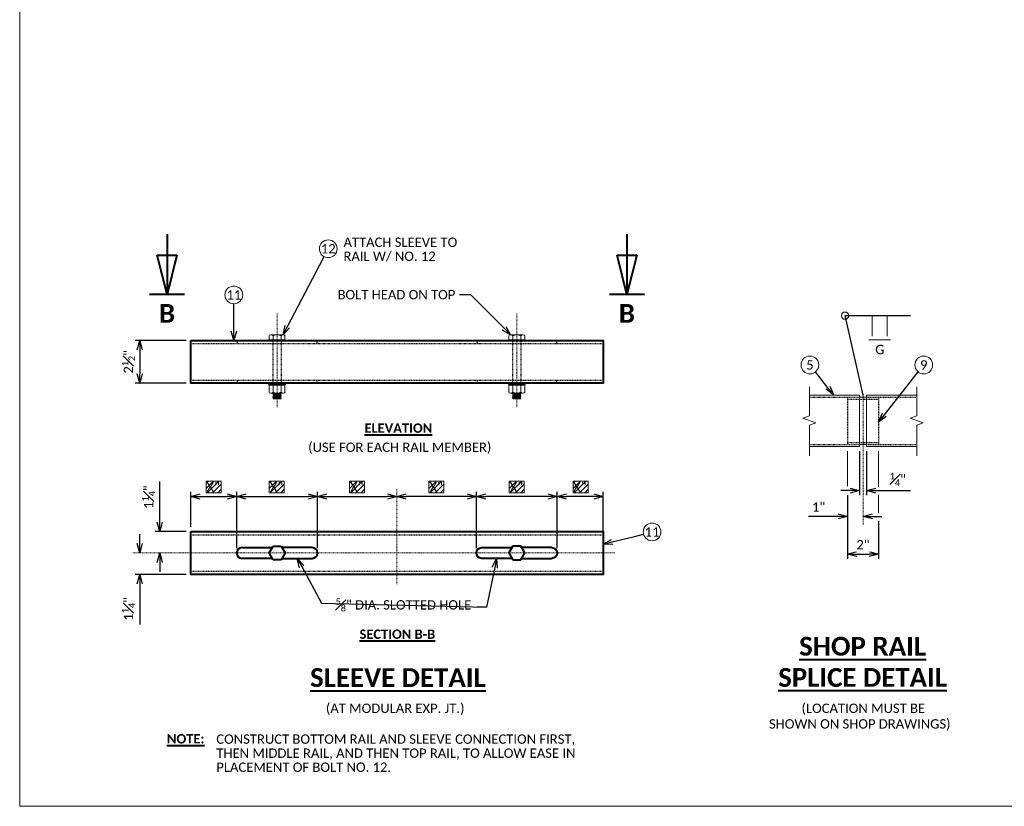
# Model space of a CAD drawing. Extents: x 5346 to 5963, y 23497 to 23756.
# Tile 1 of 8: x 5346 to 5504, y 23504 to 23630. Entities that reach past the tile are written whole.
import ezdxf
from ezdxf import colors
from ezdxf.entities.mleader import LeaderData, LeaderLine
from ezdxf.enums import TextEntityAlignment as Align
from ezdxf.math import Vec2, Vec3

# ---------------------------------------------------------------- set-up
doc = ezdxf.new("R2010")
doc.units = 0
doc.header["$MEASUREMENT"] = 0
doc.linetypes.add('Wisdot2', pattern=[0.125, 0.0625, -0.0625])
doc.linetypes.add('Wisdot4', pattern=[0.28125, 0.125, -0.0625, 0.03125, -0.0625])
for name, color, linetype, lineweight in [('B_ANNO', 7, 'Continuous', 18), ('B_ANNO_BREAK', 7, 'Continuous', 18), ('B_ANNO_DIM', 7, 'Continuous', 18), ('B_ANNO_SYMB', 7, 'Continuous', 18), ('B_ANNO_TEXT', 7, 'Continuous', 18), ('B_ANNO_TEXT_TITLE', 7, 'Continuous', 40), ('B_CNTR', 1, 'Wisdot4', 18), ('B_DETAIL', 7, 'Continuous', 18), ('B_DETAIL_HIDDEN', 7, 'Wisdot2', 25), ('B_DETAIL_OBJ', 7, 'Continuous', 40), ('B_STEEL_BOLT', 3, 'Continuous', 18)]:
    doc.layers.add(name, color=color, linetype=linetype, lineweight=lineweight)
doc.layers.add('B_ANNO_DESIGN_NOTES', color=1, linetype='Continuous', lineweight=18, true_color=0xff0000)
doc.layers.add('B_ANNO_NOPLOT', color=47, linetype='Continuous', lineweight=18, plot=False)
doc.styles.add('Annotative', font='calibri.ttf', dxfattribs={"height": 0.0625})
doc.styles.get("Standard").update_dxf_attribs({"font": 'calibri.ttf'})
doc.styles.add('Subtitle', font='calibrib.ttf', dxfattribs={"height": 0.0625})
doc.styles.add('Title', font='calibrib.ttf', dxfattribs={"height": 0.125})
doc.dimstyles.new('Annotative', dxfattribs={"dimscale": 0, "dimtxt": 0.0625, "dimasz": 0.0625, "dimexe": 0.03125, "dimexo": 0.03125, "dimgap": 0.03125, "dimtad": 1, "dimdec": 3, "dimzin": 3, "dimdsep": 46, "dimlunit": 4, "dimtxsty": 'Standard', "dimblk": 'OPEN30', "dimcen": 0.03125, "dimaunit": 1, "dimadec": 0, "dimazin": 3, "dimtfac": 0.75, "dimtdec": 3, "dimtofl": 0, "dimtmove": 0, "dimatfit": 3, "dimldrblk": 'OPEN30', "dimfxl": 1, "dimtfill": 1, "dimfrac": 1, "dimtolj": 1, "dimtzin": 0, "dimarcsym": 0})

# ---------------------------------------------------------------- blocks, each defined once
blk = doc.blocks.new('AnonymousCell66')
at = {"layer": 'B_DETAIL_HIDDEN', "ltscale": 0.5}
for p, q in [((-0.68, 4.23), (-0.68, -2.64)), ((0.68, 4.23), (0.68, -2.64))]:
    blk.add_line(p, q, dxfattribs=at)
at = {"layer": 'B_STEEL_BOLT'}
for p, q in [((-1.28, 4.93), (-1.28, 4.34)), ((0.97, 5.11), (-0.97, 5.11)), ((-0.64, 5.11), (-0.64, 4.34)), ((0.64, 5.11), (0.64, 4.34)), ((1.28, 4.93), (1.28, 4.34)), ((1.28, 4.34), (-1.28, 4.34)), ((-1.1, 4.34), (-1.1, 4.23)), ((1.1, 4.34), (1.1, 4.23)), ((-1.34, -2.64), (-1.34, -2.86)), ((-1.34, -2.66), (-1.34, -2.86)), ((1.34, -2.86), (-1.34, -2.86)), ((-1.28, -4.05), (-1.28, -2.95)), ((1.28, -2.95), (-1.28, -2.95)), ((-1.1, -2.95), (-1.1, -2.86)), ((-0.64, -4.1), (-0.64, -2.95)), ((0.64, -4.1), (0.64, -2.95)), ((1.1, -2.95), (1.1, -2.86)), ((1.28, -4.05), (1.28, -2.95)), ((1.34, -2.64), (1.34, -2.86)), ((0.97, -4.23), (-0.97, -4.23)), ((-0.68, -4.32), (0.68, -4.23)), ((-0.68, -4.29), (-0.55, -4.25)), ((-0.68, -4.29), (-0.68, -4.32)), ((-0.55, -4.38), (-0.68, -4.32)), ((-0.68, -4.49), (0.68, -4.4)), ((-0.68, -4.47), (-0.55, -4.43)), ((-0.68, -4.47), (-0.68, -4.49)), ((-0.55, -4.56), (-0.68, -4.49)), ((-0.68, -4.67), (0.68, -4.58)), ((-0.68, -4.65), (-0.55, -4.6)), ((-0.68, -4.65), (-0.68, -4.67)), ((-0.55, -4.73), (-0.68, -4.67)), ((-0.55, -4.25), (-0.55, -4.23)), ((-0.55, -4.4), (0.55, -4.32)), ((-0.55, -4.43), (-0.55, -4.38)), ((-0.55, -4.58), (0.55, -4.49)), ((-0.55, -4.6), (-0.55, -4.56)), ((-0.55, -4.76), (0.55, -4.67)), ((0.55, -4.29), (0.68, -4.23)), ((0.55, -4.32), (0.55, -4.29)), ((0.68, -4.38), (0.55, -4.32)), ((0.55, -4.47), (0.68, -4.4)), ((0.55, -4.49), (0.55, -4.47)), ((0.68, -4.56), (0.55, -4.49)), ((0.55, -4.65), (0.68, -4.58)), ((0.55, -4.67), (0.55, -4.65)), ((0.68, -4.73), (0.55, -4.67)), ((0.68, -4.21), (0.68, -4.23)), ((0.68, -4.38), (0.68, -4.4)), ((0.68, -4.56), (0.68, -4.58)), ((-0.68, -4.85), (0.68, -4.76)), ((-0.68, -4.82), (-0.55, -4.78)), ((-0.68, -4.82), (-0.68, -4.85)), ((-0.55, -4.91), (-0.68, -4.85)), ((-0.68, -5.02), (0.68, -4.93)), ((-0.68, -5), (-0.55, -4.96)), ((-0.68, -5), (-0.68, -5.02)), ((-0.55, -5.09), (-0.68, -5.02)), ((0.66, -5.11), (-0.59, -5.11)), ((-0.55, -4.78), (-0.55, -4.73)), ((-0.55, -4.93), (0.55, -4.85)), ((-0.55, -4.96), (-0.55, -4.91)), ((-0.55, -5.11), (0.55, -5.02)), ((-0.55, -5.11), (-0.55, -5.09)), ((0.31, -5.11), (0.68, -5.11)), ((0.55, -4.82), (0.68, -4.76)), ((0.55, -4.85), (0.55, -4.82)), ((0.68, -4.91), (0.55, -4.85)), ((0.55, -5), (0.68, -4.93)), ((0.55, -5.02), (0.55, -5)), ((0.68, -5.09), (0.55, -5.02)), ((0.68, -4.73), (0.68, -4.76)), ((0.68, -4.91), (0.68, -4.93)), ((0.68, -5.09), (0.68, -5.11))]:
    blk.add_line(p, q, dxfattribs=at)
for centre, start, end in [((0, 3.82), 60.5758, 119.5316), ((0, -2.92), 240.4684, 299.4242)]:
    blk.add_arc(centre, 1.29, start, end, dxfattribs=at)
for centre, major_axis, start_param, end_param in [((-0.95, 4.94), (0.325, 0), 0.232255, 3.141593), ((0.96, 4.94), (-0.325, 0), 3.141593, 6.050931), ((-0.95, -4.05), (0.325, 0), 3.141593, 6.050931), ((0.96, -4.05), (-0.325, 0), 0.232255, 3.141593)]:
    blk.add_ellipse(centre, major_axis=major_axis, ratio=0.518522, start_param=start_param, end_param=end_param, dxfattribs=at)
blk = doc.blocks.new('HEXNUT')
at = {"layer": 'B_DETAIL_OBJ'}
for p, q in [((-5.62, 0.86), (-0.78, 0.86)), ((-1.28, 0), (-0.64, 1.1)), ((-0.64, -1.12), (-1.28, 0)), ((-0.64, 1.1), (0.64, 1.1)), ((0.64, 1.1), (1.28, 0)), ((1.28, 0), (0.64, -1.12)), ((5.62, 0.86), (0.78, 0.86)), ((-0.79, -0.86), (-5.62, -0.86)), ((0.64, -1.12), (-0.64, -1.12)), ((0.79, -0.86), (5.62, -0.86))]:
    blk.add_line(p, q, dxfattribs=at)
for centre, start, end in [((-5.62, 0), 90, 270), ((5.62, 0), 270, 90)]:
    blk.add_arc(centre, 0.859, start, end, dxfattribs=at)
blk = doc.blocks.new('_Open30')
at = {"color": 0, "linetype": 'ByBlock', "lineweight": -2}
for p, q in [((-1, 0.27), (0, 0)), ((0, 0), (-1, -0.27)), ((0, 0), (-1, 0))]:
    blk.add_line(p, q, dxfattribs=at)
blk = doc.blocks.new('*U18')
at = {"layer": 'B_ANNO', "lineweight": 40}
for p, q in [((0, 6.353), (0, 1.5)), ((-0.79125, 4.665), (0.79125, 4.665)), ((0, 1.5), (-0.79125, 4.665)), ((0.79125, 4.665), (0, 1.5)), ((1.404, 1.5), (-1.404, 1.5))]:
    blk.add_line(p, q, dxfattribs=at)
at = {"style": 'Title'}
blk.add_attdef('A', text='', height=1.5, dxfattribs=at).set_placement((0, 0), align=Align.MIDDLE_CENTER)
blk = doc.blocks.new('*D20')
at = {"layer": 'B_ANNO_DIM', "color": 0, "lineweight": -2, "transparency": 16777216}
for p, q in [((5480.85, 23560.38), (5480.85, 23553.32)), ((5481.96, 23560.38), (5481.96, 23553.32)), ((5479.35, 23554.07), (5477.85, 23554.07)), ((5483.46, 23554.07), (5488.99, 23554.07))]:
    blk.add_line(p, q, dxfattribs=at)
at = {"layer": 'Defpoints', "color": 0, "transparency": 16777216}
for p in [(5480.85, 23561.13), (5481.96, 23561.13), (5481.96, 23554.07)]:
    blk.add_point(p, dxfattribs=at)
at = {"layer": 'B_ANNO_DIM', "color": 0, "lineweight": -2, "transparency": 16777216, "xscale": 1.5, "yscale": 1.5, "zscale": 1.5}
blk.add_blockref('_Open30', (5480.85, 23554.07), dxfattribs=at)
at = {"layer": 'B_ANNO_DIM', "color": 0, "lineweight": -2, "transparency": 16777216, "xscale": 1.5, "yscale": 1.5, "zscale": 1.5, "rotation": 180}
blk.add_blockref('_Open30', (5481.96, 23554.07), dxfattribs=at)
at = {"layer": 'B_ANNO_DIM', "color": 0, "transparency": 16777216, "insert": (5486.98, 23555.88), "char_height": 1.5, "attachment_point": 5, "bg_fill": 3, "box_fill_scale": 1.25, "bg_fill_color": 256, "bg_fill_true_color": 13158600, "bg_fill_transparency": 0}
blk.add_mtext('\\A1;{\\H0.7x;\\S1#4;}"', dxfattribs=at)
blk = doc.blocks.new('*D21')
at = {"layer": 'B_ANNO_DIM', "color": 0, "lineweight": -2, "transparency": 16777216}
for p, q in [((5477.42, 23549.95), (5472.65, 23549.95)), ((5482.9, 23549.95), (5484.4, 23549.95))]:
    blk.add_line(p, q, dxfattribs=at)
at = {"layer": 'Defpoints', "color": 0, "transparency": 16777216}
for p in [(5478.92, 23549.95), (5478.92, 23549.95), (5481.4, 23549.95)]:
    blk.add_point(p, dxfattribs=at)
at = {"layer": 'B_ANNO_DIM', "color": 0, "lineweight": -2, "transparency": 16777216, "xscale": 1.5, "yscale": 1.5, "zscale": 1.5}
blk.add_blockref('_Open30', (5478.92, 23549.95), dxfattribs=at)
at = {"layer": 'B_ANNO_DIM', "color": 0, "lineweight": -2, "transparency": 16777216, "xscale": 1.5, "yscale": 1.5, "zscale": 1.5, "rotation": 180}
blk.add_blockref('_Open30', (5481.4, 23549.95), dxfattribs=at)
at = {"layer": 'B_ANNO_DIM', "color": 0, "transparency": 16777216, "insert": (5474.29, 23551.46), "char_height": 1.5, "attachment_point": 5, "bg_fill": 3, "box_fill_scale": 1.25, "bg_fill_color": 256, "bg_fill_true_color": 13158600, "bg_fill_transparency": 0}
blk.add_mtext('\\A1;1"', dxfattribs=at)
blk = doc.blocks.new('*D22')
at = {"layer": 'B_ANNO_DIM', "color": 0, "lineweight": -2, "transparency": 16777216}
for p, q in [((5478.92, 23553.32), (5478.92, 23543.15)), ((5483.89, 23549.2), (5483.89, 23543.15)), ((5480.42, 23543.9), (5482.39, 23543.9))]:
    blk.add_line(p, q, dxfattribs=at)
at = {"layer": 'Defpoints', "color": 0, "transparency": 16777216}
for p in [(5478.92, 23554.07), (5483.89, 23549.95), (5483.89, 23543.9)]:
    blk.add_point(p, dxfattribs=at)
at = {"layer": 'B_ANNO_DIM', "color": 0, "lineweight": -2, "transparency": 16777216, "xscale": 1.5, "yscale": 1.5, "zscale": 1.5, "rotation": 180}
blk.add_blockref('_Open30', (5478.92, 23543.9), dxfattribs=at)
at = {"layer": 'B_ANNO_DIM', "color": 0, "lineweight": -2, "transparency": 16777216, "xscale": 1.5, "yscale": 1.5, "zscale": 1.5}
blk.add_blockref('_Open30', (5483.89, 23543.9), dxfattribs=at)
at = {"layer": 'B_ANNO_DIM', "color": 0, "transparency": 16777216, "insert": (5481.4, 23545.41), "char_height": 1.5, "attachment_point": 5, "bg_fill": 3, "box_fill_scale": 1.25, "bg_fill_color": 256, "bg_fill_true_color": 13158600, "bg_fill_transparency": 0}
blk.add_mtext('\\A1;2"', dxfattribs=at)
blk = doc.blocks.new('*D23')
at = {"layer": 'B_ANNO_DIM', "color": 0, "lineweight": -2, "transparency": 16777216}
for p, q in [((5368.7, 23549.02), (5368.7, 23555.55)), ((5372.91, 23547.52), (5367.95, 23547.52)), ((5368.7, 23542.58), (5368.7, 23541.08))]:
    blk.add_line(p, q, dxfattribs=at)
at = {"layer": 'Defpoints', "color": 0, "transparency": 16777216}
for p in [(5368.7, 23547.52), (5373.66, 23547.52), (5368.7, 23544.08)]:
    blk.add_point(p, dxfattribs=at)
at = {"layer": 'B_ANNO_DIM', "color": 0, "lineweight": -2, "transparency": 16777216, "xscale": 1.5, "yscale": 1.5, "zscale": 1.5}
for p, rotation in [((5368.7, 23547.52), 270), ((5368.7, 23544.08), 90)]:
    blk.add_blockref('_Open30', p, dxfattribs=dict(at, rotation=rotation))
at = {"layer": 'B_ANNO_DIM', "color": 0, "transparency": 16777216, "insert": (5366.9, 23553.03), "char_height": 1.5, "attachment_point": 5, "rotation": 90, "bg_fill": 3, "box_fill_scale": 1.25, "bg_fill_color": 256, "bg_fill_true_color": 13158600, "bg_fill_transparency": 0}
blk.add_mtext('\\A1;1{\\H0.7x;\\S1#4;}"', dxfattribs=at)
blk = doc.blocks.new('*D24')
at = {"layer": 'B_ANNO_DIM', "color": 0, "lineweight": -2, "transparency": 16777216}
for p, q in [((5365.48, 23545.58), (5365.48, 23547.08)), ((5372.91, 23540.64), (5364.73, 23540.64)), ((5365.48, 23539.14), (5365.48, 23532.61))]:
    blk.add_line(p, q, dxfattribs=at)
at = {"layer": 'Defpoints', "color": 0, "transparency": 16777216}
for p in [(5365.48, 23544.08), (5365.48, 23540.64), (5373.66, 23540.64)]:
    blk.add_point(p, dxfattribs=at)
at = {"layer": 'B_ANNO_DIM', "color": 0, "lineweight": -2, "transparency": 16777216, "xscale": 1.5, "yscale": 1.5, "zscale": 1.5}
for p, rotation in [((5365.48, 23544.08), 270), ((5365.48, 23540.64), 90)]:
    blk.add_blockref('_Open30', p, dxfattribs=dict(at, rotation=rotation))
at = {"layer": 'B_ANNO_DIM', "color": 0, "transparency": 16777216, "insert": (5363.68, 23535.13), "char_height": 1.5, "attachment_point": 5, "rotation": 90, "bg_fill": 3, "box_fill_scale": 1.25, "bg_fill_color": 256, "bg_fill_true_color": 13158600, "bg_fill_transparency": 0}
blk.add_mtext('\\A1;1{\\H0.7x;\\S1#4;}"', dxfattribs=at)
blk = doc.blocks.new('*D25')
at = {"layer": 'B_ANNO_DIM', "color": 0, "lineweight": -2, "transparency": 16777216}
for p, q in [((5372.91, 23578.14), (5364.73, 23578.14)), ((5365.48, 23576.64), (5365.48, 23572.76)), ((5372.91, 23571.26), (5364.73, 23571.26))]:
    blk.add_line(p, q, dxfattribs=at)
at = {"layer": 'Defpoints', "color": 0, "transparency": 16777216}
for p in [(5373.66, 23578.14), (5373.66, 23571.26)]:
    blk.add_point(p, dxfattribs=at)
at = {"layer": 'B_ANNO_DIM', "color": 0, "lineweight": -2, "transparency": 16777216, "xscale": 1.5, "yscale": 1.5, "zscale": 1.5}
for p, rotation in [((5365.48, 23578.14), 90), ((5365.48, 23571.26), 270)]:
    blk.add_blockref('_Open30', p, dxfattribs=dict(at, rotation=rotation))
at = {"layer": 'B_ANNO_DIM', "color": 0, "transparency": 16777216, "insert": (5363.67, 23574.7), "char_height": 1.5, "attachment_point": 5, "rotation": 90, "bg_fill": 3, "box_fill_scale": 1.25, "bg_fill_color": 256, "bg_fill_true_color": 13158600, "bg_fill_transparency": 0}
blk.add_mtext('\\A1;2{\\H0.7x;\\S1#2;}"', dxfattribs=at)
at = {"layer": 'Defpoints', "color": 0, "transparency": 16777216}
blk.add_point((5365.48, 23571.26), dxfattribs=at)
blk = doc.blocks.new('*D69')
at = {"layer": 'B_ANNO_DIM', "color": 0, "lineweight": -2, "transparency": 16777216}
for p, q in [((27.42, 44.77), (27.42, 50.38)), ((28.92, 49.63), (33.28, 49.63)), ((34.78, 41.33), (34.78, 50.38))]:
    blk.add_line(p, q, dxfattribs=at)
at = {"layer": 'Defpoints', "color": 0, "transparency": 16777216}
for p in [(34.78, 49.63), (27.42, 44.02), (34.78, 40.58)]:
    blk.add_point(p, dxfattribs=at)
at = {"layer": 'B_ANNO_DIM', "color": 0, "lineweight": -2, "transparency": 16777216, "xscale": 1.5, "yscale": 1.5, "zscale": 1.5, "rotation": 180}
blk.add_blockref('_Open30', (27.42, 49.63), dxfattribs=at)
at = {"layer": 'B_ANNO_DIM', "color": 0, "lineweight": -2, "transparency": 16777216, "xscale": 1.5, "yscale": 1.5, "zscale": 1.5}
blk.add_blockref('_Open30', (34.78, 49.63), dxfattribs=at)
blk = doc.blocks.new('*D70')
at = {"layer": 'B_ANNO_DIM', "color": 0, "lineweight": -2, "transparency": 16777216}
for p, q in [((36.28, 49.63), (46.23, 49.63)), ((47.73, 41.33), (47.73, 50.38))]:
    blk.add_line(p, q, dxfattribs=at)
at = {"layer": 'Defpoints', "color": 0, "transparency": 16777216}
for p in [(34.78, 49.63), (47.73, 49.63), (47.73, 40.58)]:
    blk.add_point(p, dxfattribs=at)
at = {"layer": 'B_ANNO_DIM', "color": 0, "lineweight": -2, "transparency": 16777216, "xscale": 1.5, "yscale": 1.5, "zscale": 1.5, "rotation": 180}
blk.add_blockref('_Open30', (34.78, 49.63), dxfattribs=at)
at = {"layer": 'B_ANNO_DIM', "color": 0, "lineweight": -2, "transparency": 16777216, "xscale": 1.5, "yscale": 1.5, "zscale": 1.5}
blk.add_blockref('_Open30', (47.73, 49.63), dxfattribs=at)
blk = doc.blocks.new('*D71')
at = {"layer": 'B_ANNO_DIM', "color": 0, "lineweight": -2, "transparency": 16777216}
blk.add_line((49.23, 49.63), (58.96, 49.63), dxfattribs=at)
at = {"layer": 'Defpoints', "color": 0, "transparency": 16777216}
for p in [(47.73, 49.63), (60.46, 49.63), (60.46, 49.63)]:
    blk.add_point(p, dxfattribs=at)
at = {"layer": 'B_ANNO_DIM', "color": 0, "lineweight": -2, "transparency": 16777216, "xscale": 1.5, "yscale": 1.5, "zscale": 1.5, "rotation": 180}
blk.add_blockref('_Open30', (47.73, 49.63), dxfattribs=at)
at = {"layer": 'B_ANNO_DIM', "color": 0, "lineweight": -2, "transparency": 16777216, "xscale": 1.5, "yscale": 1.5, "zscale": 1.5}
blk.add_blockref('_Open30', (60.46, 49.63), dxfattribs=at)
blk = doc.blocks.new('*D74')
at = {"layer": 'B_ANNO_DIM', "color": 0, "lineweight": -2, "transparency": 16777216}
for p, q in [((86.15, 41.33), (86.15, 50.38)), ((92, 49.63), (87.65, 49.63)), ((93.5, 41.33), (93.5, 50.38))]:
    blk.add_line(p, q, dxfattribs=at)
at = {"layer": 'Defpoints', "color": 0, "transparency": 16777216}
for p in [(86.15, 49.63), (86.15, 40.58), (93.5, 40.58)]:
    blk.add_point(p, dxfattribs=at)
at = {"layer": 'B_ANNO_DIM', "color": 0, "lineweight": -2, "transparency": 16777216, "xscale": 1.5, "yscale": 1.5, "zscale": 1.5, "rotation": 180}
blk.add_blockref('_Open30', (86.15, 49.63), dxfattribs=at)
at = {"layer": 'B_ANNO_DIM', "color": 0, "lineweight": -2, "transparency": 16777216, "xscale": 1.5, "yscale": 1.5, "zscale": 1.5}
blk.add_blockref('_Open30', (93.5, 49.63), dxfattribs=at)
blk = doc.blocks.new('*D73')
at = {"layer": 'B_ANNO_DIM', "color": 0, "lineweight": -2, "transparency": 16777216}
for p, q in [((73.2, 41.33), (73.2, 50.38)), ((84.65, 49.63), (74.7, 49.63))]:
    blk.add_line(p, q, dxfattribs=at)
at = {"layer": 'Defpoints', "color": 0, "transparency": 16777216}
for p in [(73.2, 49.63), (86.15, 49.63), (73.2, 40.58)]:
    blk.add_point(p, dxfattribs=at)
at = {"layer": 'B_ANNO_DIM', "color": 0, "lineweight": -2, "transparency": 16777216, "xscale": 1.5, "yscale": 1.5, "zscale": 1.5, "rotation": 180}
blk.add_blockref('_Open30', (73.2, 49.63), dxfattribs=at)
at = {"layer": 'B_ANNO_DIM', "color": 0, "lineweight": -2, "transparency": 16777216, "xscale": 1.5, "yscale": 1.5, "zscale": 1.5}
blk.add_blockref('_Open30', (86.15, 49.63), dxfattribs=at)
blk = doc.blocks.new('*D72')
at = {"layer": 'B_ANNO_DIM', "color": 0, "lineweight": -2, "transparency": 16777216}
blk.add_line((71.7, 49.63), (61.96, 49.63), dxfattribs=at)
at = {"layer": 'Defpoints', "color": 0, "transparency": 16777216}
for p in [(60.46, 49.63), (60.46, 49.63), (73.2, 49.63)]:
    blk.add_point(p, dxfattribs=at)
at = {"layer": 'B_ANNO_DIM', "color": 0, "lineweight": -2, "transparency": 16777216, "xscale": 1.5, "yscale": 1.5, "zscale": 1.5, "rotation": 180}
blk.add_blockref('_Open30', (60.46, 49.63), dxfattribs=at)
at = {"layer": 'B_ANNO_DIM', "color": 0, "lineweight": -2, "transparency": 16777216, "xscale": 1.5, "yscale": 1.5, "zscale": 1.5}
blk.add_blockref('_Open30', (73.2, 49.63), dxfattribs=at)
blk = doc.blocks.new('*U77')
at = {"layer": 'B_ANNO_NOPLOT', "flags": 128}
blk.add_lwpolyline([(0, 0), (0, 252), (323.93, 252), (323.93, 238.86), (378, 238.86), (378, 40.5), (316.57, 40.5), (316.57, 0)], close=True, dxfattribs=at)
at = {"layer": 'B_ANNO_TEXT', "style": 'Annotative'}
for tag, p in [('PAINT#', (305.6, 59.61)), ('PAINTN', (314.12, 59.6))]:
    blk.add_attdef(tag, p, '', height=1.5, dxfattribs=at)
blk = doc.blocks.new('INS_RAILCOMB3TDET_BASE')
at = {"layer": 'B_ANNO_DESIGN_NOTES'}
h = blk.add_hatch(dxfattribs=at)
h.set_pattern_fill('ANSI31', color=256, scale=4.8)
h.set_pattern_definition([(45, (-5680.47145, -23629.10997), (-0.424264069, 0.424264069), [])])
h.paths.add_polyline_path([(32.2873, 52.0916), (29.87, 52.0916), (29.87, 50.2334), (32.2873, 50.2334)])
h = blk.add_hatch(dxfattribs=at)
h.set_pattern_fill('ANSI31', color=256, scale=4.8)
h.set_pattern_definition([(45, (-5670.3585, -23629.10997), (-0.424264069, 0.424264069), [])])
h.paths.add_polyline_path([(42.4002, 52.0916), (39.983, 52.0916), (39.983, 50.2334), (42.4002, 50.2334)])
h = blk.add_hatch(dxfattribs=at)
h.set_pattern_fill('ANSI31', color=256, scale=4.8)
h.set_pattern_definition([(45, (-5657.46997, -23629.10997), (-0.424264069, 0.424264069), [])])
h.paths.add_polyline_path([(55.2888, 52.0916), (52.8715, 52.0916), (52.8715, 50.2334), (55.2888, 50.2334)])
h = blk.add_hatch(dxfattribs=at)
h.set_pattern_fill('ANSI31', color=256, scale=4.8)
h.set_pattern_definition([(45, (-5644.7552, -23629.10997), (-0.424264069, 0.424264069), [])])
h.paths.add_polyline_path([(68.0035, 52.0916), (65.5862, 52.0916), (65.5862, 50.2334), (68.0035, 50.2334)])
h = blk.add_hatch(dxfattribs=at)
h.set_pattern_fill('ANSI31', color=256, scale=4.8)
h.set_pattern_definition([(45, (-5631.8982, -23629.10997), (-0.424264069, 0.424264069), [])])
h.paths.add_polyline_path([(80.8605, 52.0916), (78.4433, 52.0916), (78.4433, 50.2334), (80.8605, 50.2334)])
h = blk.add_hatch(dxfattribs=at)
h.set_pattern_fill('ANSI31', color=256, scale=4.8)
h.set_pattern_definition([(45, (-5621.661, -23629.10997), (-0.424264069, 0.424264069), [])])
h.paths.add_polyline_path([(91.0977, 52.0916), (88.6805, 52.0916), (88.6805, 50.2334), (91.0977, 50.2334)])
at = {"layer": 'B_ANNO_BREAK', "flags": 128}
for points in [[(126.5557, 56.1185), (126.5557, 61.0653), (127.5867, 61.4405), (125.5248, 62.191), (126.5557, 62.5662), (126.5557, 67.2053)], [(143.7664, 56.1185), (143.7664, 61.0653), (144.7973, 61.4405), (142.7354, 62.191), (143.7664, 62.5662), (143.7664, 67.2053)]]:
    blk.add_lwpolyline(points, dxfattribs=at)
at = {"layer": 'B_ANNO_DESIGN_NOTES', "flags": 128}
for points in [[(29.87, 52.0916), (32.2873, 52.0916), (32.2873, 50.2334), (29.87, 50.2334), (29.87, 52.0916)], [(39.983, 52.0916), (42.4002, 52.0916), (42.4002, 50.2334), (39.983, 50.2334), (39.983, 52.0916)], [(52.8715, 52.0916), (55.2888, 52.0916), (55.2888, 50.2334), (52.8715, 50.2334), (52.8715, 52.0916)], [(65.5862, 52.0916), (68.0035, 52.0916), (68.0035, 50.2334), (65.5862, 50.2334), (65.5862, 52.0916)], [(78.4433, 52.0916), (80.8605, 52.0916), (80.8605, 50.2334), (78.4433, 50.2334), (78.4433, 52.0916)], [(88.6805, 52.0916), (91.0977, 52.0916), (91.0977, 50.2334), (88.6805, 50.2334), (88.6805, 52.0916)]]:
    blk.add_lwpolyline(points, dxfattribs=at)
at = {"layer": 'B_ANNO_DIM'}
for p, q in [((136.6422, 78.5939), (136.6422, 75.3365)), ((139.0089, 78.5939), (139.0089, 75.3365)), ((136.0724, 74.7361), (139.5786, 74.7361))]:
    blk.add_line(p, q, dxfattribs=at)
blk.add_circle((132.2742, 78.5939), 0.5815, dxfattribs=at)
at = {"layer": 'B_ANNO_NOPLOT', "flags": 128}
blk.add_lwpolyline([(0, 0), (0, 252), (323.9277, 252), (323.9277, 238.8552), (378, 238.8552), (378, 40.4996), (316.5708, 40.4996), (316.5708, 0)], close=True, dxfattribs=at)
at = {"layer": 'B_ANNO_SYMB'}
for centre in [(49.4559, 89.3146), (34.3225, 81.9129), (126.6541, 70.6978), (144.892, 70.6978), (101.3538, 43.9563)]:
    blk.add_circle(centre, 1.4255, dxfattribs=at)
at = {"layer": 'B_CNTR'}
for p, q in [((41.2548, 63.9352), (41.2548, 79.0395)), ((79.6712, 63.9352), (79.6712, 79.0395)), ((135.1611, 65.7591), (135.1611, 45.0832)), ((60.463, 35.5843), (60.463, 50.8224)), ((95.399, 40.5787), (18.1105, 40.5787))]:
    blk.add_line(p, q, dxfattribs=at)
at = {"layer": 'B_DETAIL'}
for p, q in [((134.6056, 65.5542), (135.7166, 65.5542)), ((134.6056, 57.9495), (135.7166, 57.9495))]:
    blk.add_line(p, q, dxfattribs=at)
at = {"layer": 'B_DETAIL', "flags": 128}
for points in [[(126.5557, 65.8777), (134.6056, 65.8777), (134.6056, 57.6293), (126.5557, 57.6293)], [(143.7664, 57.6293), (135.7166, 57.6293), (135.7166, 65.8777), (143.7664, 65.8777)]]:
    blk.add_lwpolyline(points, dxfattribs=at)
at = {"layer": 'B_DETAIL_HIDDEN', "ltscale": 0.15}
for p, q in [((34.9329, 74.1173), (34.9329, 74.6336)), ((47.6649, 74.1173), (47.6649, 74.6336)), ((73.3713, 74.1173), (73.3713, 74.6336)), ((86.1033, 74.1173), (86.1033, 74.6336)), ((34.9329, 67.7609), (34.9329, 68.2772)), ((47.6649, 67.7609), (47.6649, 68.2772)), ((73.3713, 67.7609), (73.3713, 68.2772)), ((86.1033, 67.7609), (86.1033, 68.2772))]:
    blk.add_line(p, q, dxfattribs=at)
at = {"layer": 'B_DETAIL_HIDDEN'}
for p, q in [((27.4214, 74.1173), (93.5046, 74.1173)), ((27.4214, 68.2772), (93.5046, 68.2772)), ((126.5557, 65.5542), (134.6056, 65.5542)), ((132.6756, 65.5377), (132.6756, 57.9495)), ((135.7166, 65.5542), (143.7664, 65.5542)), ((137.6465, 65.5377), (137.6465, 57.9495)), ((126.5557, 57.9495), (134.6056, 57.9495)), ((135.7166, 57.9495), (143.7664, 57.9495)), ((27.4214, 43.4988), (93.5046, 43.4988)), ((27.4214, 37.6586), (93.5046, 37.6586))]:
    blk.add_line(p, q, dxfattribs=at)
at = {"layer": 'B_DETAIL_HIDDEN', "ltscale": 0.5}
for p, q in [((132.6756, 65.2308), (137.6465, 65.2308)), ((132.6756, 58.2762), (137.6465, 58.2762))]:
    blk.add_line(p, q, dxfattribs=at)
at = {"layer": 'B_DETAIL_OBJ', "flags": 128}
for points in [[(27.4214, 74.6336), (93.5046, 74.6336), (93.5046, 67.7609), (27.4214, 67.7609)], [(27.4214, 44.015), (93.5046, 44.015), (93.5046, 37.1424), (27.4214, 37.1424)]]:
    blk.add_lwpolyline(points, close=True, dxfattribs=at)
for name, p in [('AnonymousCell66', (41.2414, 70.4063)), ('AnonymousCell66', (79.6578, 70.4063)), ('HEXNUT', (41.2548, 40.5787))]:
    blk.add_blockref(name, p)
at = {"xscale": -1}
blk.add_blockref('HEXNUT', (79.6712, 40.5787), dxfattribs=at)
at = {"layer": 'B_ANNO_DIM', "xscale": 2, "yscale": 2, "zscale": 2}
for p in [(23.6128, 78.9586), (97.3133, 78.9586)]:
    blk.add_blockref('*U18', p, dxfattribs=at).add_auto_attribs({'A': 'B'})
at = {"layer": 'B_ANNO_DIM', "style": 'Annotative'}
for tag, p in [('DIM1', (29.9278, 50.3787)), ('DIM2', (40.0924, 50.3811)), ('DIM3', (52.944, 50.3928)), ('DIM4', (65.6837, 50.3888)), ('DIM5', (78.5311, 50.3794)), ('DIM6', (88.6869, 50.3864))]:
    blk.add_attdef(tag, p, '', height=1.5, dxfattribs=at)
at = {"layer": 'B_ANNO_TEXT', "char_height": 1.5, "style": 'Annotative'}
for s, insert, width, attachment_point in [('12', (49.4559, 89.3146), 3.563823, 5), ('11', (34.3225, 81.9129), 3.563823, 5), ('\\A1;G', (137.8527, 73.1671), 13.723268, 5), ('5', (126.6541, 70.6978), 3.563823, 5), ('9', (144.892, 70.6978), 3.563823, 5), ('\\pxqc;(USE FOR EACH RAIL MEMBER)', (45.9988, 58.269), 29.824141, 1), ('11', (101.3538, 43.9563), 3.563823, 5), ('\\pxqc;(AT MODULAR EXP. JT.)', (47.1886, 16.453), 25.988542, 1), ('\\pxqc;(LOCATION MUST BE\\P\\pq*;SHOWN ON SHOP DRAWINGS)', (120.0922, 16.453), 30.223354, 1)]:
    blk.add_mtext(s, dxfattribs=dict(at, insert=insert, width=width, attachment_point=attachment_point))
at = {"layer": 'B_ANNO_TEXT', "char_height": 1.5, "attachment_point": 1, "line_spacing_factor": 0.9, "style": 'Annotative'}
for s, insert, width in [('ATTACH SLEEVE TO\\PRAIL W/ NO. 12', (51.8936, 91.1068), 29.824141), ('CONSTRUCT BOTTOM RAIL AND SLEEVE CONNECTION FIRST,\\PTHEN MIDDLE RAIL, AND THEN TOP RAIL, TO ALLOW EASE IN\\PPLACEMENT OF BOLT NO. 12.', (31.5143, 11.5156, 1.6845), 109.373303)]:
    blk.add_mtext(s, dxfattribs=dict(at, insert=insert, width=width))
at = {"layer": 'B_ANNO_TEXT', "style": 'Annotative'}
blk.add_attdef('SL', (350.6667, 178.6152), '', height=1.5, dxfattribs=at)
at = {"layer": 'B_ANNO_TEXT_TITLE', "attachment_point": 1}
for s, insert, char_height, width, style in [('{\\LELEVATION}', (55.2604, 61.3312), 1.5, 26.032256, 'Subtitle'), ('{\\LSECTION B-B}', (54.4669, 28.3199), 1.5, 26.032256, 'Subtitle'), ('\\pxqc;{\\LSHOP RAIL\\PSPLICE DETAIL}', (119.5751, 27.1411), 3, 31.035432, 'Title'), ('\\pxqc;{\\LSLEEVE DETAIL}', (45.0978, 22.1235), 3, 31.035432, 'Title'), ('{\\LNOTE:}', (23.604, 11.5651), 1.5, 26.032256, 'Subtitle')]:
    blk.add_mtext(s, dxfattribs=dict(at, insert=insert, char_height=char_height, width=width, style=style))
at = {"layer": 'B_ANNO_DIM'}
for base, p1, p2, picture, middle in [((47.731, 49.6314), (34.7787, 49.6314), (47.731, 40.5787), '*D70', (41.2548, 49.6314)), ((60.463, 49.6314), (47.731, 49.6314), (60.463, 49.6314), '*D71', (54.097, 49.6314))]:
    dim = blk.add_linear_dim(base=base, p1=p1, p2=p2, text=' ', dimstyle='Annotative', dxfattribs=at)
    dim.commit()
    dim.dimension.update_dxf_attribs({"geometry": picture, "text_midpoint": middle})
for base, p1, p2, picture, middle in [((60.463, 49.6314), (73.1951, 49.6314), (60.463, 49.6314), '*D72', (66.829, 49.6314)), ((73.1951, 49.6314), (86.1474, 49.6314), (73.1951, 40.5787), '*D73', (79.6712, 49.6314)), ((86.1474, 49.6314), (93.5046, 40.5787), (86.1474, 40.5787), '*D74', (89.826, 49.6314))]:
    dim = blk.add_linear_dim(base=base, p1=p1, p2=p2, angle=180, text=' ', dimstyle='Annotative', dxfattribs=at)
    dim.commit()
    dim.dimension.update_dxf_attribs({"geometry": picture, "text_midpoint": middle})
blk.add_leader([(135.1636, 65.8817), (132.2742, 78.5939), (142.7908, 78.5939)], dimstyle='Annotative', override={"dimscale": 0, "dimgap": 0.03125, "dimtad": 0}, dxfattribs=at)
ml = blk.add_multileader_mtext('Standard', dxfattribs=at)
ml.set_content('', color=256)
ml.set_leader_properties()
ml.set_arrow_properties(name='OPEN30')
ml.build(insert=Vec2(0, 0))
ml.multileader.update_dxf_attribs({"text_right_attachment_type": 3, "dogleg_length": 0.0625, "arrow_head_size": 1.5, "scale": 24})
ctx = ml.context
ctx.base_point, ctx.scale, ctx.char_height, ctx.arrow_head_size, ctx.landing_gap_size, ctx.plane_origin, ctx.plane_x_axis, ctx.plane_y_axis = Vec3(49.4905, 89.3805), 24, 1.5, 1.5, 0.75, Vec3(46.4789, 83.6453), Vec3(-0.46491143, -0.8853572), Vec3(0.8853572, -0.46491143)
ctx.right_attachment = 3
notes = []
notes.append((ctx, [(0, (1, 1, 0), (48.0958, 86.7244), (0.46491143, 0.8853572), 1.5, [(0, [(42.2104, 75.5166), (48.0958, 86.7244), (48.0958, 86.7244)], 0, [])])]))
ctx.mtext.insert, ctx.mtext.text_direction, ctx.mtext.rotation, ctx.mtext.flow_direction = Vec3(49.8059, 88.3678), Vec3(-0.46491143, -0.8853572), 4.22885441, 5
ml = blk.add_multileader_mtext('Standard', dxfattribs=at)
ml.set_content('BOLT HEAD ON TOP', color=256)
ml.set_leader_properties()
ml.set_arrow_properties(name='OPEN30')
ml.build(insert=Vec2(0, 0))
ml.multileader.update_dxf_attribs({"text_right_attachment_type": 3, "dogleg_length": 0.0625, "arrow_head_size": 1.5, "scale": 24})
ctx = ml.context
ctx.base_point, ctx.scale, ctx.char_height, ctx.arrow_head_size, ctx.landing_gap_size, ctx.plane_origin = Vec3(50.1999, 81.9486), 24, 1.5, 1.5, 0.75, Vec3(78.7034, 75.5166)
ctx.right_attachment = 3
notes.append((ctx, [(0, (1, 1, 0), (71.9684, 81.9336), (-1, 0), 1.5, [(0, [(78.6884, 75.5166), (72.3286, 81.9336), (72.0835, 81.9336)], 0, [])])]))
ctx.mtext.insert, ctx.mtext.flow_direction = Vec3(50.9499, 82.7096), 5
ml = blk.add_multileader_mtext('Standard', dxfattribs=at)
ml.set_content('', color=256)
ml.set_leader_properties()
ml.set_arrow_properties(name='OPEN30')
ml.build(insert=Vec2(0, 0))
ml.multileader.update_dxf_attribs({"text_right_attachment_type": 3, "dogleg_length": 0.0625, "arrow_head_size": 1.5, "scale": 24})
ctx = ml.context
ctx.base_point, ctx.scale, ctx.char_height, ctx.arrow_head_size, ctx.landing_gap_size, ctx.plane_origin, ctx.plane_x_axis, ctx.plane_y_axis = Vec3(34.3225, 81.9874), 24, 1.5, 1.5, 0.75, Vec3(34.3225, 75.5095), Vec3(0, -1), Vec3(1, 0)
ctx.right_attachment = 3
notes.append((ctx, [(0, (1, 1, 0), (34.3225, 78.9874), (0, 1), 1.5, [(0, [(34.3225, 74.6336), (34.3225, 78.9874), (34.3225, 78.9874)], 0, [])])]))
ctx.mtext.insert, ctx.mtext.text_direction, ctx.mtext.rotation, ctx.mtext.flow_direction = Vec3(35.0725, 81.2374), Vec3(0, -1), 4.71238898, 5
ml = blk.add_multileader_mtext('Standard', dxfattribs=at)
ml.set_content('', color=256)
ml.set_leader_properties()
ml.set_arrow_properties(name='OPEN30')
ml.build(insert=Vec2(0, 0))
ml.multileader.update_dxf_attribs({"text_right_attachment_type": 3, "dogleg_length": 0.0625, "arrow_head_size": 1.5, "scale": 24})
ctx = ml.context
ctx.base_point, ctx.scale, ctx.char_height, ctx.arrow_head_size, ctx.landing_gap_size, ctx.plane_origin, ctx.plane_x_axis, ctx.plane_y_axis = Vec3(126.6078, 70.7561), 24, 1.5, 1.5, 0.75, Vec3(130.6342, 65.6815), Vec3(0.62155669, -0.78336919), Vec3(0.78336919, 0.62155669)
ctx.right_attachment = 3
notes.append((ctx, [(0, (1, 1, 0), (128.4725, 68.406), (-0.62155669, 0.78336919), 1.5, [(0, [(130.4785, 65.8777), (128.4725, 68.406), (128.4725, 68.406)], 0, [])])]))
ctx.mtext.insert, ctx.mtext.text_direction, ctx.mtext.rotation, ctx.mtext.flow_direction = Vec3(127.6615, 70.6347), Vec3(0.62155669, -0.78336919), 5.38311729, 5
ml = blk.add_multileader_mtext('Standard', dxfattribs=at)
ml.set_content('', color=256)
ml.set_leader_properties()
ml.set_arrow_properties(name='OPEN30')
ml.build(insert=Vec2(0, 0))
ml.multileader.update_dxf_attribs({"text_right_attachment_type": 3, "dogleg_length": 0.0625, "arrow_head_size": 1.5, "scale": 24})
ctx = ml.context
ctx.base_point, ctx.scale, ctx.char_height, ctx.arrow_head_size, ctx.landing_gap_size, ctx.plane_origin, ctx.plane_x_axis, ctx.plane_y_axis = Vec3(144.9382, 70.7562), 24, 1.5, 1.5, 0.75, Vec3(140.9183, 65.6765), Vec3(-0.62056085, -0.7841583), Vec3(0.7841583, -0.62056085)
ctx.right_attachment = 3
notes.append((ctx, [(0, (1, 1, 0), (143.0765, 68.4037), (0.62056085, 0.7841583), 1.5, [(0, [(137.6465, 61.5422), (143.0765, 68.4037), (143.0765, 68.4037)], 0, [])])]))
ctx.mtext.insert, ctx.mtext.text_direction, ctx.mtext.rotation, ctx.mtext.flow_direction = Vec3(145.0609, 69.7026), Vec3(-0.62056085, -0.7841583), 4.04293126, 5
ml = blk.add_multileader_mtext('Standard', dxfattribs=at)
ml.set_content('', color=256)
ml.set_leader_properties()
ml.set_arrow_properties(name='OPEN30')
ml.build(insert=Vec2(0, 0))
ml.multileader.update_dxf_attribs({"text_right_attachment_type": 3, "dogleg_length": 0.0625, "arrow_head_size": 1.5, "scale": 24})
ctx = ml.context
ctx.base_point, ctx.scale, ctx.char_height, ctx.arrow_head_size, ctx.landing_gap_size, ctx.plane_origin, ctx.plane_x_axis, ctx.plane_y_axis = Vec3(101.426, 43.9745), 24, 1.5, 1.5, 0.75, Vec3(95.1446, 42.3914), Vec3(-0.96967551, -0.24439599), Vec3(0.24439599, -0.96967551)
ctx.right_attachment = 3
notes.append((ctx, [(0, (1, 1, 0), (98.517, 43.2413), (0.96967551, 0.24439599), 1.5, [(0, [(93.5046, 41.978), (98.517, 43.2413), (98.517, 43.2413)], 0, [])])]))
ctx.mtext.insert, ctx.mtext.text_direction, ctx.mtext.rotation, ctx.mtext.flow_direction = Vec3(100.882, 43.064), Vec3(-0.96967551, -0.24439599), 3.3884894, 5
ml = blk.add_multileader_mtext('Standard', dxfattribs=at)
ml.set_content('\\A1;{\\H0.7x;\\S5#8;}" DIA. SLOTTED HOLE', color=256)
ml.set_leader_properties()
ml.set_arrow_properties(name='OPEN30')
ml.build(insert=Vec2(0, 0))
ml.multileader.update_dxf_attribs({"text_right_attachment_type": 3, "dogleg_length": 0.0625, "arrow_head_size": 1.5, "scale": 24})
ctx = ml.context
ctx.base_point, ctx.scale, ctx.char_height, ctx.arrow_head_size, ctx.landing_gap_size, ctx.plane_origin = Vec3(49.8794, 32.56), 24, 1.5, 1.5, 0.75, Vec3(44.4883, 39.7196)
ctx.right_attachment = 3
notes.append((ctx, [(1, (1, 1, 0), (74.8283, 31.9236), (-1, 0), 1.5, [(0, [(44.4883, 39.7196), (48.3794, 32.56), (48.3794, 32.56)], 0, []), (1, [(76.4377, 39.7196)], 0, [])])]))
ctx.mtext.insert, ctx.mtext.flow_direction = Vec3(50.6294, 33.3209), 5
for ctx, leaders in notes:
    for number, flags, end, landing, length, lines in leaders:
        leader = LeaderData()
        leader.index, (leader.has_last_leader_line, leader.has_dogleg_vector, leader.attachment_direction) = number, flags
        leader.last_leader_point, leader.dogleg_vector, leader.dogleg_length = Vec3(end), Vec3(landing), length
        for number, points, colour, breaks in lines:
            line = LeaderLine()
            line.index, line.vertices, line.color, line.breaks = number, Vec3.list(points), colors.encode_raw_color(colour), breaks
            leader.lines.append(line)
        ctx.leaders.append(leader)
for base, p1, p2, text, picture, middle in [((19.2368, 67.7609), (27.4214, 74.6336), (27.4214, 67.7609), '2{\\H0.7x;\\S1#2;}"', '*D25', (17.4304, 71.1973)), ((22.4622, 44.015), (22.4622, 40.5787), (27.4214, 44.015), '1{\\H0.7x;\\S1#4;}"', '*D23', (20.6586, 49.5315))]:
    dim = blk.add_linear_dim(base=base, p1=p1, p2=p2, angle=90, text=text, dimstyle='Annotative', dxfattribs=at)
    dim.commit()
    dim.dimension.update_dxf_attribs({"geometry": picture, "text_midpoint": middle, "insert": (-5346.2422, -23503.5024)})
for base, p1, p2, text, picture, middle in [((135.7166, 50.5722), (134.6056, 57.6293), (135.7166, 57.6293), '{\\H0.7x;\\S1#4;}"', '*D20', (140.7345, 52.3759)), ((132.6756, 46.4519), (135.1611, 46.4519), (132.6756, 46.4519), '1"', '*D21', (128.0429, 47.9537))]:
    dim = blk.add_linear_dim(base=base, p1=p1, p2=p2, text=text, dimstyle='Annotative', dxfattribs=at)
    dim.commit()
    dim.dimension.update_dxf_attribs({"geometry": picture, "text_midpoint": middle, "insert": (-5346.2422, -23503.5024)})
dim = blk.add_linear_dim(base=(137.6465, 40.4019), p1=(132.6756, 50.5722), p2=(137.6465, 46.4519), text='2"', dimstyle='Annotative', dxfattribs=at)
dim.commit()
dim.dimension.update_dxf_attribs({"geometry": '*D22', "text_midpoint": (135.1611, 41.9094), "insert": (-5346.2422, -23503.5024)})
dim = blk.add_linear_dim(base=(19.2368, 37.1424), p1=(19.2368, 40.5787), p2=(27.4214, 37.1424), angle=270, text='1{\\H0.7x;\\S1#4;}"', dimstyle='Annotative', dxfattribs=at)
dim.commit()
dim.dimension.update_dxf_attribs({"geometry": '*D24', "text_midpoint": (17.4332, 31.6259), "insert": (-5346.2422, -23503.5024)})
for p, q in [((132.6756, 56.8837), (132.6756, 51.2912)), ((137.6465, 51.1679), (137.6465, 56.8764)), ((137.6465, 46.9702), (137.6465, 49.8711))]:
    blk.add_line(p, q, dxfattribs=at)
dim = blk.add_linear_dim(base=(34.7787, 49.6314), p1=(27.4214, 44.015), p2=(34.7787, 40.5787), text=' ', dimstyle='Annotative', dxfattribs=at)
dim.commit()
dim.dimension.update_dxf_attribs({"geometry": '*D69', "text_midpoint": (31.1, 49.6314)})

msp = doc.modelspace()

# ---------------------------------------------------------------- block references
ref = msp.add_blockref('INS_RAILCOMB3TDET_BASE', (5346.24, 23503.5))
ref.add_attrib('DIM1', 'X"', (5376.17, 23553.88), dxfattribs={"layer": 'B_ANNO_DIM', "height": 1.5, "style": 'Annotative'})
ref.add_attrib('DIM2', 'X"', (5386.33, 23553.88), dxfattribs={"layer": 'B_ANNO_DIM', "height": 1.5, "style": 'Annotative'})
ref.add_attrib('DIM3', 'X"', (5399.19, 23553.9), dxfattribs={"layer": 'B_ANNO_DIM', "height": 1.5, "style": 'Annotative'})
ref.add_attrib('DIM4', 'X"', (5411.93, 23553.89), dxfattribs={"layer": 'B_ANNO_DIM', "height": 1.5, "style": 'Annotative'})
ref.add_attrib('DIM5', 'X"', (5424.77, 23553.88), dxfattribs={"layer": 'B_ANNO_DIM', "height": 1.5, "style": 'Annotative'})
ref.add_attrib('DIM6', 'X"', (5434.93, 23553.89), dxfattribs={"layer": 'B_ANNO_DIM', "height": 1.5, "style": 'Annotative'})

# ---------------------------------------------------------------- next in the draw order: block references
msp.add_blockref('*U77', (5346.24, 23503.5))

doc.saveas('drawing.dxf')
